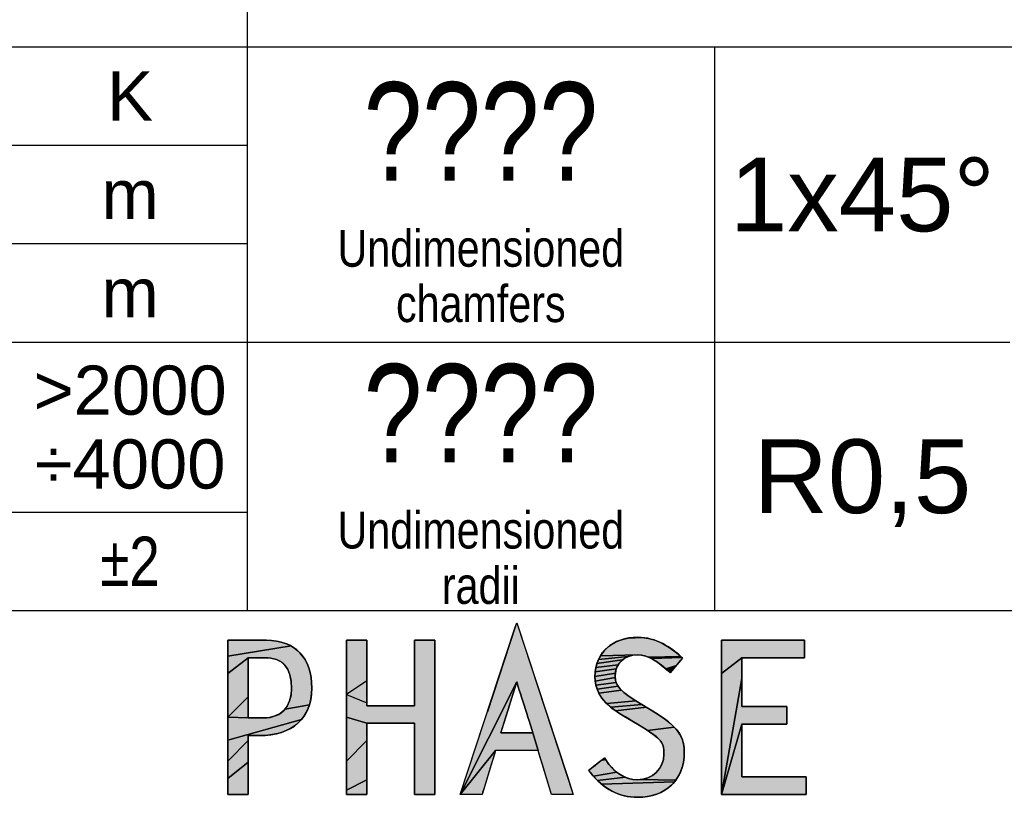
# Model space of a CAD drawing. Header units: millimetres. Extents: x 0 to 420, y 0 to 297.
# Tile 32 of 45: x 301 to 341, y 27 to 59. Entities that reach past the tile are written whole.
import ezdxf

# ---------------------------------------------------------------- set-up
doc = ezdxf.new("R2010")
doc.units = ezdxf.units.MM
doc.header["$LTSCALE"] = 23.1
doc.layers.get('0').update_dxf_attribs({"linetype": 'CONTINUOUS'})
doc.layers.add('DETAIL', color=7, linetype='CONTINUOUS')
doc.styles.add('TEXTSTYLE_1', font='gdt', dxfattribs={"width": 0.8})
doc.styles.add('TEXTSTYLE_3', font='arial.ttf')
doc.styles.add('TEXTSTYLE_5', font='txt', dxfattribs={"width": 0.8})

# ---------------------------------------------------------------- blocks, each defined once
blk = doc.blocks.new('LOGO_PHASE_NINGBO_BL1', base_point=(320.75, 22.5))
at = {"linetype": 'CONTINUOUS'}
for points in [[(320.871, 34.234), (320.949, 34.472), (320.958, 34.5), (323.019, 28.246), (323.258, 27.52), (322.464, 27.52), (322.372, 27.52), (321.898, 29.079), (321.827, 29.312), (321.616, 30.029), (321.472, 30.481), (321.229, 31.243), (321.007, 31.939), (320.959, 32.092), (318.667, 27.52), (320.641, 33.536)], [(311.625, 33.637), (311.793, 33.556), (309.219, 33.138), (309.219, 33.615), (309.219, 33.79), (309.263, 33.79), (309.382, 33.79), (309.558, 33.79), (309.771, 33.79), (310.002, 33.79), (310.119, 33.79), (310.234, 33.79), (310.344, 33.79), (310.447, 33.79), (310.541, 33.79), (310.623, 33.79), (310.69, 33.79), (310.742, 33.79), (310.774, 33.79), (310.785, 33.79), (311.023, 33.78), (311.241, 33.75), (311.442, 33.702)], [(317.634, 33.79), (317.634, 31.124), (317.634, 27.696), (317.634, 27.52), (317.284, 27.52), (316.834, 27.52), (316.811, 27.52), (316.811, 28.692), (316.811, 30.288), (316.811, 30.411), (316.692, 30.411), (316.39, 30.411), (315.983, 30.411), (315.55, 30.411), (315.169, 30.411), (314.919, 30.411), (314.865, 30.411), (314.042, 30.655), (314.042, 31.583), (314.865, 31.244), (314.865, 31.128), (314.983, 31.128), (315.285, 31.128), (315.692, 31.128), (316.126, 31.128), (316.507, 31.128), (316.756, 31.128), (316.811, 31.128), (316.811, 31.345), (316.811, 31.778), (316.811, 32.33), (316.811, 32.523), (316.811, 33.772), (316.811, 33.79), (317.161, 33.79), (317.611, 33.79)], [(314.865, 33.638), (314.865, 33.248), (314.865, 32.715), (314.865, 32.139), (314.042, 31.583), (314.042, 32.436), (314.042, 33.138), (314.042, 33.615), (314.042, 33.79), (314.065, 33.79), (314.127, 33.79), (314.219, 33.79), (314.331, 33.79), (314.453, 33.79), (314.633, 33.79), (314.779, 33.79), (314.859, 33.79), (314.865, 33.79)], [(326.223, 33.879), (326.395, 33.841), (326.568, 33.788), (326.744, 33.719), (326.921, 33.633), (327.091, 33.536), (327.25, 33.431), (327.397, 33.322), (327.532, 33.212), (327.632, 33.124), (326.31, 33.098), (326.194, 33.14), (326.081, 33.169), (325.969, 33.186), (325.857, 33.192), (324.357, 33.148), (324.449, 33.284), (324.557, 33.408), (324.679, 33.52), (324.815, 33.62), (324.966, 33.707), (325.13, 33.779), (325.308, 33.836), (325.498, 33.878), (326.052, 33.901)], [(330.107, 33.074), (329.284, 32.436), (329.284, 33.79), (331.926, 33.79), (332.654, 33.79), (332.654, 33.228), (332.654, 33.074), (330.732, 33.074)], [(312.205, 33.217), (312.313, 33.072), (312.407, 32.911), (312.486, 32.732), (312.549, 32.535), (312.595, 32.318), (312.624, 32.081), (312.633, 31.839), (312.622, 31.594), (312.59, 31.368), (312.538, 31.161), (311.544, 30.983), (311.611, 31.072), (311.669, 31.171), (311.718, 31.281), (311.757, 31.402), (311.786, 31.536), (311.804, 31.681), (311.809, 31.83), (311.804, 32.012), (311.787, 32.175), (311.759, 32.319), (311.723, 32.445), (311.678, 32.556), (311.625, 32.654), (311.564, 32.74), (311.494, 32.816), (311.416, 32.882), (311.328, 32.938), (311.229, 32.985), (311.119, 33.022), (310.996, 33.05), (310.857, 33.068), (310.7, 33.074), (310.686, 33.074), (310.645, 33.074), (310.585, 33.074), (310.51, 33.074), (310.424, 33.074), (310.335, 33.074), (310.247, 33.074), (310.165, 33.074), (310.095, 33.074), (310.042, 33.074), (309.219, 32.436), (309.219, 33.138), (311.793, 33.556), (311.945, 33.459), (312.082, 33.346)], [(310.042, 32.546), (310.042, 32.034), (310.042, 31.49), (309.219, 30.655), (309.219, 31.583), (309.219, 32.436), (310.042, 33.074), (310.042, 32.925)], [(325.126, 32.858), (325.077, 32.785), (324.174, 32.676), (324.219, 32.844), (325.248, 32.985), (325.183, 32.924)], [(325.32, 33.038), (325.248, 32.985), (324.219, 32.844), (324.28, 33.001), (325.483, 33.124), (325.398, 33.085)], [(325.558, 33.149), (325.483, 33.124), (324.28, 33.001), (324.357, 33.148), (325.857, 33.192), (325.753, 33.187), (325.653, 33.173)], [(327.659, 33.098), (327.674, 33.085), (326.429, 33.042), (326.31, 33.098), (327.632, 33.124), (327.636, 33.12), (327.646, 33.111)], [(327.697, 33.064), (327.666, 33.028), (327.588, 32.935), (327.484, 32.811), (327.446, 32.766), (327.017, 32.624), (326.842, 32.769), (326.691, 32.882), (326.556, 32.971), (326.429, 33.042), (327.674, 33.085), (327.686, 33.073), (327.695, 33.066)], [(330.107, 32.646), (330.107, 32.232), (329.284, 27.52), (329.284, 32.436), (330.107, 33.074), (330.107, 32.953)], [(324.98, 32.539), (324.966, 32.448), (324.138, 32.312), (324.147, 32.499), (325.003, 32.626)], [(324.961, 32.354), (324.962, 32.277), (324.148, 32.129), (324.138, 32.312), (324.966, 32.448)], [(325.036, 32.708), (325.003, 32.626), (324.147, 32.499), (324.174, 32.676), (325.077, 32.785)], [(327.372, 32.678), (327.304, 32.597), (327.248, 32.53), (327.21, 32.485), (327.196, 32.468), (327.194, 32.47), (327.189, 32.475), (327.181, 32.482), (327.171, 32.49), (327.161, 32.499), (327.145, 32.513), (327.133, 32.524), (327.126, 32.53), (327.125, 32.53), (327.017, 32.624), (327.446, 32.766)], [(320.098, 29.312), (318.667, 27.52), (320.959, 32.092), (320.772, 31.501), (320.526, 30.719), (320.338, 30.122), (320.308, 30.029), (320.591, 30.029), (321.156, 30.029), (321.579, 30.029), (321.616, 30.029), (321.827, 29.312), (320.277, 29.312)], [(324.977, 32.142), (324.998, 32.07), (324.177, 31.958), (324.148, 32.129), (324.962, 32.277), (324.965, 32.218)], [(325.029, 31.998), (325.074, 31.923), (324.226, 31.797), (324.177, 31.958), (324.998, 32.07)], [(330.107, 30.377), (329.284, 27.52), (330.107, 32.232), (330.107, 31.791), (330.107, 31.403), (330.107, 31.149), (330.107, 31.094), (330.272, 31.094), (330.576, 31.094), (330.954, 31.094), (331.085, 31.094), (331.342, 31.094), (331.574, 31.094), (331.764, 31.094), (331.892, 31.094), (331.939, 31.094), (331.939, 31.074), (331.939, 31.019), (331.939, 30.939), (331.939, 30.842), (331.939, 30.736), (331.939, 30.579), (331.939, 30.452), (331.939, 30.383), (331.939, 30.377), (331.837, 30.377), (331.574, 30.377), (331.215, 30.377), (330.823, 30.377), (330.463, 30.377), (330.198, 30.377)], [(325.134, 31.843), (325.214, 31.758), (324.293, 31.643), (324.226, 31.797), (325.074, 31.923), (325.102, 31.884)], [(325.315, 31.665), (325.444, 31.564), (325.604, 31.451), (325.803, 31.326), (324.619, 31.21), (324.488, 31.351), (324.38, 31.495), (324.293, 31.643), (325.214, 31.758)], [(310.042, 30.698), (310.042, 30.629), (309.219, 30.655), (310.042, 31.49), (310.042, 31.011)], [(325.974, 31.221), (326.045, 31.178), (324.777, 31.068), (324.619, 31.21), (325.803, 31.326), (325.816, 31.317), (325.853, 31.295), (325.908, 31.262)], [(312.538, 31.161), (312.468, 30.97), (312.38, 30.796), (312.274, 30.637), (312.215, 30.563), (309.219, 29.727), (309.219, 30.655), (310.042, 30.629), (310.125, 30.629), (310.237, 30.629), (310.361, 30.629), (310.402, 30.629), (310.443, 30.629), (310.481, 30.629), (310.518, 30.629), (310.551, 30.629), (310.581, 30.629), (310.607, 30.629), (310.628, 30.629), (310.644, 30.629), (310.654, 30.629), (310.658, 30.629), (310.806, 30.635), (310.943, 30.654), (311.068, 30.683), (311.182, 30.724), (311.287, 30.774), (311.382, 30.834), (311.467, 30.903), (311.544, 30.983)], [(326.183, 31.094), (326.238, 31.061), (324.968, 30.924), (324.777, 31.068), (326.045, 31.178), (326.117, 31.134)], [(326.288, 31.03), (326.599, 30.836), (326.867, 30.658), (327.012, 30.554), (327.206, 30.399), (327.356, 30.26), (326.276, 30.122), (326.014, 30.287), (325.87, 30.373), (325.812, 30.408), (325.675, 30.489), (325.511, 30.587), (325.374, 30.668), (325.316, 30.703), (325.203, 30.77), (324.968, 30.924), (326.238, 31.061), (326.275, 31.038)], [(310.042, 29.912), (310.042, 29.712), (309.219, 28.875), (309.219, 29.727), (312.215, 30.563), (312.151, 30.493), (312.01, 30.364), (311.851, 30.25), (311.673, 30.151), (311.476, 30.068), (311.257, 30.001), (311.016, 29.952), (310.752, 29.922), (310.487, 29.912), (310.478, 29.912), (310.453, 29.912), (310.415, 29.912), (310.367, 29.912), (310.312, 29.912), (310.254, 29.912), (310.194, 29.912), (310.137, 29.912), (310.086, 29.912)], [(314.865, 30.179), (314.865, 29.711), (314.042, 28.875), (314.042, 29.727), (314.042, 30.655), (314.865, 30.411)], [(327.473, 30.129), (327.566, 30), (327.638, 29.869), (327.694, 29.731), (327.732, 29.584), (327.756, 29.421), (327.764, 29.235), (327.754, 29.013), (327.724, 28.805), (327.675, 28.609), (327.608, 28.427), (327.524, 28.259), (327.424, 28.104), (325.984, 28.125), (326.099, 28.142), (326.21, 28.171), (326.316, 28.21), (326.418, 28.261), (326.512, 28.321), (326.586, 28.378), (326.666, 28.455), (326.737, 28.539), (326.798, 28.629), (326.849, 28.726), (326.889, 28.827), (326.917, 28.932), (326.935, 29.04), (326.941, 29.151), (326.94, 29.275), (326.933, 29.383), (326.917, 29.468), (326.892, 29.545), (326.854, 29.621), (326.799, 29.698), (326.724, 29.781), (326.62, 29.874), (326.477, 29.985), (326.276, 30.122), (327.356, 30.26)], [(332.714, 27.675), (332.714, 27.52), (330.025, 27.52), (329.284, 27.52), (330.107, 30.377), (330.107, 30.317), (330.107, 30.155), (330.107, 29.915), (330.107, 29.624), (330.107, 29.307), (330.107, 28.99), (330.107, 28.699), (330.107, 28.46), (330.107, 28.297), (330.107, 28.237), (332.183, 28.237), (332.714, 28.237)], [(310.042, 29.321), (310.042, 28.826), (309.219, 28.172), (309.219, 28.875), (310.042, 29.712)], [(314.865, 28.901), (314.865, 28.488), (314.865, 28.112), (314.042, 27.696), (314.042, 28.172), (314.042, 28.875), (314.865, 29.711), (314.865, 29.111)], [(319.606, 27.695), (319.552, 27.52), (318.759, 27.52), (318.667, 27.52), (320.098, 29.312)], [(310.042, 28.313), (310.042, 27.87), (310.042, 27.583), (310.042, 27.52), (309.992, 27.52), (309.865, 27.52), (309.692, 27.52), (309.631, 27.52), (309.509, 27.52), (309.397, 27.52), (309.305, 27.52), (309.242, 27.52), (309.219, 27.52), (309.219, 27.696), (309.219, 28.172), (310.042, 28.826)], [(324.58, 28.921), (324.608, 28.878), (324.703, 28.746), (324.804, 28.626), (324.91, 28.519), (325.021, 28.425), (324.076, 28.258), (323.936, 28.426), (323.932, 28.431), (323.923, 28.442), (323.912, 28.457), (323.899, 28.473), (323.888, 28.487), (323.881, 28.497), (323.879, 28.499), (323.918, 28.529), (324.019, 28.608), (324.154, 28.715), (324.202, 28.753), (324.298, 28.828), (324.386, 28.898), (324.565, 28.945), (324.574, 28.93), (324.58, 28.922)], [(324.553, 28.964), (324.565, 28.945), (324.386, 28.898), (324.458, 28.955), (324.537, 28.989), (324.545, 28.977)], [(324.531, 28.998), (324.537, 28.989), (324.458, 28.955), (324.508, 28.993), (324.526, 29.007), (324.527, 29.005)], [(325.252, 28.274), (325.372, 28.218), (324.238, 28.087), (324.076, 28.258), (325.021, 28.425), (325.135, 28.343)], [(314.865, 27.804), (314.865, 27.597), (314.865, 27.52), (314.842, 27.52), (314.779, 27.52), (314.687, 27.52), (314.575, 27.52), (314.453, 27.52), (314.331, 27.52), (314.219, 27.52), (314.127, 27.52), (314.065, 27.52), (314.042, 27.52), (314.042, 27.696), (314.865, 28.112)], [(325.866, 28.119), (325.984, 28.125), (327.424, 28.104), (327.368, 28.032), (324.402, 27.939), (324.238, 28.087), (325.372, 28.218), (325.494, 28.175), (325.617, 28.144), (325.741, 28.125)], [(327.308, 27.963), (327.177, 27.837), (327.03, 27.725), (326.868, 27.629), (326.691, 27.548), (326.5, 27.484), (326.293, 27.438), (326.072, 27.41), (325.866, 27.402), (325.66, 27.411), (325.463, 27.436), (325.273, 27.477), (325.089, 27.535), (324.911, 27.61), (324.738, 27.701), (324.568, 27.81), (324.402, 27.939), (327.368, 28.032)]]:
    blk.add_hatch(color=7, dxfattribs=at).paths.add_polyline_path(points)
at = {"color": 7, "linetype": 'CONTINUOUS'}
for p, q in [((319.769, 30.877), (320.914, 34.367)), ((320.914, 34.367), (319.769, 30.877)), ((310.785, 33.79), (310.002, 33.79)), ((310.042, 33.074), (310.7, 33.074)), ((320.308, 30.029), (320.959, 32.092)), ((326.288, 31.03), (325.803, 31.326)), ((310.658, 30.629), (310.402, 30.629)), ((330.107, 28.237), (330.107, 30.377)), ((310.042, 29.912), (310.487, 29.912))]:
    blk.add_line(p, q, dxfattribs=at)
for points in [[(320.871, 34.234), (320.949, 34.472), (320.958, 34.5), (323.019, 28.246), (323.258, 27.52), (322.464, 27.52), (322.372, 27.52), (321.898, 29.079), (321.827, 29.312), (321.616, 30.029), (321.472, 30.481), (321.229, 31.243), (321.007, 31.939), (320.959, 32.092), (318.667, 27.52), (320.641, 33.536), (320.871, 34.234)], [(311.625, 33.637), (311.793, 33.556), (309.219, 33.138), (309.219, 33.615), (309.219, 33.79), (309.263, 33.79), (309.382, 33.79), (309.558, 33.79), (309.771, 33.79), (310.002, 33.79), (310.119, 33.79), (310.234, 33.79), (310.344, 33.79), (310.447, 33.79), (310.541, 33.79), (310.623, 33.79), (310.69, 33.79), (310.742, 33.79), (310.774, 33.79), (310.785, 33.79), (311.023, 33.78), (311.241, 33.75), (311.442, 33.702), (311.625, 33.637)], [(317.634, 33.79), (317.634, 31.124), (317.634, 27.696), (317.634, 27.52), (317.284, 27.52), (316.834, 27.52), (316.811, 27.52), (316.811, 28.692), (316.811, 30.288), (316.811, 30.411), (316.692, 30.411), (316.39, 30.411), (315.983, 30.411), (315.55, 30.411), (315.169, 30.411), (314.919, 30.411), (314.865, 30.411), (314.042, 30.655), (314.042, 31.583), (314.865, 31.244), (314.865, 31.128), (314.983, 31.128), (315.285, 31.128), (315.692, 31.128), (316.126, 31.128), (316.507, 31.128), (316.756, 31.128), (316.811, 31.128), (316.811, 31.345), (316.811, 31.778), (316.811, 32.33), (316.811, 32.523), (316.811, 33.772), (316.811, 33.79), (317.161, 33.79), (317.611, 33.79), (317.634, 33.79)], [(314.865, 33.638), (314.865, 33.248), (314.865, 32.715), (314.865, 32.139), (314.042, 31.583), (314.042, 32.436), (314.042, 33.138), (314.042, 33.615), (314.042, 33.79), (314.065, 33.79), (314.127, 33.79), (314.219, 33.79), (314.331, 33.79), (314.453, 33.79), (314.633, 33.79), (314.779, 33.79), (314.859, 33.79), (314.865, 33.79), (314.865, 33.638)], [(326.223, 33.879), (326.395, 33.841), (326.568, 33.788), (326.744, 33.719), (326.921, 33.633), (327.091, 33.536), (327.25, 33.431), (327.397, 33.322), (327.532, 33.212), (327.632, 33.124), (326.31, 33.098), (326.194, 33.14), (326.081, 33.169), (325.969, 33.186), (325.857, 33.192), (324.357, 33.148), (324.449, 33.284), (324.557, 33.408), (324.679, 33.52), (324.815, 33.62), (324.966, 33.707), (325.13, 33.779), (325.308, 33.836), (325.498, 33.878), (326.052, 33.901), (326.223, 33.879)], [(330.107, 33.074), (329.284, 32.436), (329.284, 33.79), (331.926, 33.79), (332.654, 33.79), (332.654, 33.228), (332.654, 33.074), (330.732, 33.074), (330.107, 33.074)], [(312.205, 33.217), (312.313, 33.072), (312.407, 32.911), (312.486, 32.732), (312.549, 32.535), (312.595, 32.318), (312.624, 32.081), (312.633, 31.839), (312.622, 31.594), (312.59, 31.368), (312.538, 31.161), (311.544, 30.983), (311.611, 31.072), (311.669, 31.171), (311.718, 31.281), (311.757, 31.402), (311.786, 31.536), (311.804, 31.681), (311.809, 31.83), (311.804, 32.012), (311.787, 32.175), (311.759, 32.319), (311.723, 32.445), (311.678, 32.556), (311.625, 32.654), (311.564, 32.74), (311.494, 32.816), (311.416, 32.882), (311.328, 32.938), (311.229, 32.985), (311.119, 33.022), (310.996, 33.05), (310.857, 33.068), (310.7, 33.074), (310.686, 33.074), (310.645, 33.074), (310.585, 33.074), (310.51, 33.074), (310.424, 33.074), (310.335, 33.074), (310.247, 33.074), (310.165, 33.074), (310.095, 33.074), (310.042, 33.074), (309.219, 32.436), (309.219, 33.138), (311.793, 33.556), (311.945, 33.459), (312.082, 33.346), (312.205, 33.217)], [(310.042, 32.546), (310.042, 32.034), (310.042, 31.49), (309.219, 30.655), (309.219, 31.583), (309.219, 32.436), (310.042, 33.074), (310.042, 32.925), (310.042, 32.546)], [(325.126, 32.858), (325.077, 32.785), (324.174, 32.676), (324.219, 32.844), (325.248, 32.985), (325.183, 32.924), (325.126, 32.858)], [(325.32, 33.038), (325.248, 32.985), (324.219, 32.844), (324.28, 33.001), (325.483, 33.124), (325.398, 33.085), (325.32, 33.038)], [(325.558, 33.149), (325.483, 33.124), (324.28, 33.001), (324.357, 33.148), (325.857, 33.192), (325.753, 33.187), (325.653, 33.173), (325.558, 33.149)], [(327.659, 33.098), (327.674, 33.085), (326.429, 33.042), (326.31, 33.098), (327.632, 33.124), (327.636, 33.12), (327.646, 33.111), (327.659, 33.098)], [(327.697, 33.064), (327.666, 33.028), (327.588, 32.935), (327.484, 32.811), (327.446, 32.766), (327.017, 32.624), (326.842, 32.769), (326.691, 32.882), (326.556, 32.971), (326.429, 33.042), (327.674, 33.085), (327.686, 33.073), (327.695, 33.066), (327.697, 33.064)], [(330.107, 32.646), (330.107, 32.232), (329.284, 27.52), (329.284, 32.436), (330.107, 33.074), (330.107, 32.953), (330.107, 32.646)], [(324.98, 32.539), (324.966, 32.448), (324.138, 32.312), (324.147, 32.499), (325.003, 32.626), (324.98, 32.539)], [(324.961, 32.354), (324.962, 32.277), (324.148, 32.129), (324.138, 32.312), (324.966, 32.448), (324.961, 32.354)], [(325.036, 32.708), (325.003, 32.626), (324.147, 32.499), (324.174, 32.676), (325.077, 32.785), (325.036, 32.708)], [(327.372, 32.678), (327.304, 32.597), (327.248, 32.53), (327.21, 32.485), (327.196, 32.468), (327.194, 32.47), (327.189, 32.475), (327.181, 32.482), (327.171, 32.49), (327.161, 32.499), (327.145, 32.513), (327.133, 32.524), (327.126, 32.53), (327.125, 32.53), (327.017, 32.624), (327.446, 32.766), (327.372, 32.678)], [(320.098, 29.312), (318.667, 27.52), (320.959, 32.092), (320.772, 31.501), (320.526, 30.719), (320.338, 30.122), (320.308, 30.029), (320.591, 30.029), (321.156, 30.029), (321.579, 30.029), (321.616, 30.029), (321.827, 29.312), (320.277, 29.312), (320.098, 29.312)], [(324.977, 32.142), (324.998, 32.07), (324.177, 31.958), (324.148, 32.129), (324.962, 32.277), (324.965, 32.218), (324.977, 32.142)], [(325.029, 31.998), (325.074, 31.923), (324.226, 31.797), (324.177, 31.958), (324.998, 32.07), (325.029, 31.998)], [(330.107, 30.377), (329.284, 27.52), (330.107, 32.232), (330.107, 31.791), (330.107, 31.403), (330.107, 31.149), (330.107, 31.094), (330.272, 31.094), (330.576, 31.094), (330.954, 31.094), (331.085, 31.094), (331.342, 31.094), (331.574, 31.094), (331.764, 31.094), (331.892, 31.094), (331.939, 31.094), (331.939, 31.074), (331.939, 31.019), (331.939, 30.939), (331.939, 30.842), (331.939, 30.736), (331.939, 30.579), (331.939, 30.452), (331.939, 30.383), (331.939, 30.377), (331.837, 30.377), (331.574, 30.377), (331.215, 30.377), (330.823, 30.377), (330.463, 30.377), (330.198, 30.377), (330.107, 30.377)], [(325.134, 31.843), (325.214, 31.758), (324.293, 31.643), (324.226, 31.797), (325.074, 31.923), (325.102, 31.884), (325.134, 31.843)], [(325.315, 31.665), (325.444, 31.564), (325.604, 31.451), (325.803, 31.326), (324.619, 31.21), (324.488, 31.351), (324.38, 31.495), (324.293, 31.643), (325.214, 31.758), (325.315, 31.665)], [(310.042, 30.698), (310.042, 30.629), (309.219, 30.655), (310.042, 31.49), (310.042, 31.011), (310.042, 30.698)], [(325.974, 31.221), (326.045, 31.178), (324.777, 31.068), (324.619, 31.21), (325.803, 31.326), (325.816, 31.317), (325.853, 31.295), (325.908, 31.262), (325.974, 31.221)], [(312.538, 31.161), (312.468, 30.97), (312.38, 30.796), (312.274, 30.637), (312.215, 30.563), (309.219, 29.727), (309.219, 30.655), (310.042, 30.629), (310.125, 30.629), (310.237, 30.629), (310.361, 30.629), (310.402, 30.629), (310.443, 30.629), (310.481, 30.629), (310.518, 30.629), (310.551, 30.629), (310.581, 30.629), (310.607, 30.629), (310.628, 30.629), (310.644, 30.629), (310.654, 30.629), (310.658, 30.629), (310.806, 30.635), (310.943, 30.654), (311.068, 30.683), (311.182, 30.724), (311.287, 30.774), (311.382, 30.834), (311.467, 30.903), (311.544, 30.983), (312.538, 31.161)], [(326.183, 31.094), (326.238, 31.061), (324.968, 30.924), (324.777, 31.068), (326.045, 31.178), (326.117, 31.134), (326.183, 31.094)], [(326.288, 31.03), (326.599, 30.836), (326.867, 30.658), (327.012, 30.554), (327.206, 30.399), (327.356, 30.26), (326.276, 30.122), (326.014, 30.287), (325.87, 30.373), (325.812, 30.408), (325.675, 30.489), (325.511, 30.587), (325.374, 30.668), (325.316, 30.703), (325.203, 30.77), (324.968, 30.924), (326.238, 31.061), (326.275, 31.038), (326.288, 31.03)], [(310.042, 29.912), (310.042, 29.712), (309.219, 28.875), (309.219, 29.727), (312.215, 30.563), (312.151, 30.493), (312.01, 30.364), (311.851, 30.25), (311.673, 30.151), (311.476, 30.068), (311.257, 30.001), (311.016, 29.952), (310.752, 29.922), (310.487, 29.912), (310.478, 29.912), (310.453, 29.912), (310.415, 29.912), (310.367, 29.912), (310.312, 29.912), (310.254, 29.912), (310.194, 29.912), (310.137, 29.912), (310.086, 29.912), (310.042, 29.912)], [(314.865, 30.179), (314.865, 29.711), (314.042, 28.875), (314.042, 29.727), (314.042, 30.655), (314.865, 30.411), (314.865, 30.179)], [(327.473, 30.129), (327.566, 30), (327.638, 29.869), (327.694, 29.731), (327.732, 29.584), (327.756, 29.421), (327.764, 29.235), (327.754, 29.013), (327.724, 28.805), (327.675, 28.609), (327.608, 28.427), (327.524, 28.259), (327.424, 28.104), (325.984, 28.125), (326.099, 28.142), (326.21, 28.171), (326.316, 28.21), (326.418, 28.261), (326.512, 28.321), (326.586, 28.378), (326.666, 28.455), (326.737, 28.539), (326.798, 28.629), (326.849, 28.726), (326.889, 28.827), (326.917, 28.932), (326.935, 29.04), (326.941, 29.151), (326.94, 29.275), (326.933, 29.383), (326.917, 29.468), (326.892, 29.545), (326.854, 29.621), (326.799, 29.698), (326.724, 29.781), (326.62, 29.874), (326.477, 29.985), (326.276, 30.122), (327.356, 30.26), (327.473, 30.129)], [(332.714, 27.675), (332.714, 27.52), (330.025, 27.52), (329.284, 27.52), (330.107, 30.377), (330.107, 30.317), (330.107, 30.155), (330.107, 29.915), (330.107, 29.624), (330.107, 29.307), (330.107, 28.99), (330.107, 28.699), (330.107, 28.46), (330.107, 28.297), (330.107, 28.237), (332.183, 28.237), (332.714, 28.237), (332.714, 27.675)], [(310.042, 29.321), (310.042, 28.826), (309.219, 28.172), (309.219, 28.875), (310.042, 29.712), (310.042, 29.321)], [(314.865, 28.901), (314.865, 28.488), (314.865, 28.112), (314.042, 27.696), (314.042, 28.172), (314.042, 28.875), (314.865, 29.711), (314.865, 29.111), (314.865, 28.901)], [(319.606, 27.695), (319.552, 27.52), (318.759, 27.52), (318.667, 27.52), (320.098, 29.312), (319.606, 27.695)], [(310.042, 28.313), (310.042, 27.87), (310.042, 27.583), (310.042, 27.52), (309.992, 27.52), (309.865, 27.52), (309.692, 27.52), (309.631, 27.52), (309.509, 27.52), (309.397, 27.52), (309.305, 27.52), (309.242, 27.52), (309.219, 27.52), (309.219, 27.696), (309.219, 28.172), (310.042, 28.826), (310.042, 28.313)], [(324.58, 28.921), (324.608, 28.878), (324.703, 28.746), (324.804, 28.626), (324.91, 28.519), (325.021, 28.425), (324.076, 28.258), (323.936, 28.426), (323.932, 28.431), (323.923, 28.442), (323.912, 28.457), (323.899, 28.473), (323.888, 28.487), (323.881, 28.497), (323.879, 28.499), (323.918, 28.529), (324.019, 28.608), (324.154, 28.715), (324.202, 28.753), (324.298, 28.828), (324.386, 28.898), (324.565, 28.945), (324.574, 28.93), (324.58, 28.922), (324.58, 28.921)], [(324.553, 28.964), (324.565, 28.945), (324.386, 28.898), (324.458, 28.955), (324.537, 28.989), (324.545, 28.977), (324.553, 28.964)], [(324.531, 28.998), (324.537, 28.989), (324.458, 28.955), (324.508, 28.993), (324.526, 29.007), (324.527, 29.005), (324.531, 28.998)], [(325.252, 28.274), (325.372, 28.218), (324.238, 28.087), (324.076, 28.258), (325.021, 28.425), (325.135, 28.343), (325.252, 28.274)], [(314.865, 27.804), (314.865, 27.597), (314.865, 27.52), (314.842, 27.52), (314.779, 27.52), (314.687, 27.52), (314.575, 27.52), (314.453, 27.52), (314.331, 27.52), (314.219, 27.52), (314.127, 27.52), (314.065, 27.52), (314.042, 27.52), (314.042, 27.696), (314.865, 28.112), (314.865, 27.804)], [(325.866, 28.119), (325.984, 28.125), (327.424, 28.104), (327.368, 28.032), (324.402, 27.939), (324.238, 28.087), (325.372, 28.218), (325.494, 28.175), (325.617, 28.144), (325.741, 28.125), (325.866, 28.119)], [(327.308, 27.963), (327.177, 27.837), (327.03, 27.725), (326.868, 27.629), (326.691, 27.548), (326.5, 27.484), (326.293, 27.438), (326.072, 27.41), (325.866, 27.402), (325.66, 27.411), (325.463, 27.436), (325.273, 27.477), (325.089, 27.535), (324.911, 27.61), (324.738, 27.701), (324.568, 27.81), (324.402, 27.939), (327.368, 28.032), (327.308, 27.963)]]:
    blk.add_lwpolyline(points, dxfattribs=at)
for points, knots in [([(320.958, 34.5), (320.958, 34.5), (320.871, 34.234), (320.871, 34.234), (320.871, 34.234), (318.667, 27.52), (318.667, 27.52), (318.667, 27.52), (319.552, 27.52), (319.552, 27.52), (319.552, 27.52), (320.061, 29.191), (320.098, 29.312), (320.098, 29.312), (321.827, 29.312), (321.827, 29.312), (321.864, 29.191), (322.372, 27.52), (322.372, 27.52), (322.372, 27.52), (323.258, 27.52), (323.258, 27.52), (323.258, 27.52), (320.958, 34.5), (320.958, 34.5)], [0, 0, 0, 0, 1, 1, 1, 2, 2, 2, 3, 3, 3, 4, 4, 4, 5, 5, 5, 6, 6, 6, 7, 7, 7, 8, 8, 8, 8]), ([(310.785, 33.79), (310.785, 33.79), (309.219, 33.79), (309.219, 33.79), (309.219, 33.79), (309.219, 27.52), (309.219, 27.52), (309.219, 27.52), (310.042, 27.52), (310.042, 27.52), (310.042, 27.52), (310.042, 29.742), (310.042, 29.912), (310.169, 29.912), (310.487, 29.912), (310.487, 29.912), (311.851, 29.912), (312.633, 30.615), (312.633, 31.839), (312.633, 33.079), (311.959, 33.79), (310.785, 33.79)], [0, 0, 0, 0, 1, 1, 1, 2, 2, 2, 3, 3, 3, 4, 4, 4, 5, 5, 5, 6, 6, 6, 7, 7, 7, 7]), ([(310.002, 33.79), (309.611, 33.79), (309.219, 33.79), (309.219, 33.79), (309.219, 33.79), (309.219, 32.223), (309.219, 30.655)], [0.5, 0.5, 0.5, 0.5, 1, 1, 1, 1.5, 1.5, 1.5, 1.5]), ([(316.811, 33.79), (316.811, 33.79), (316.811, 31.299), (316.811, 31.128), (316.811, 31.128), (314.865, 31.128), (314.865, 31.128), (314.865, 31.299), (314.865, 33.79), (314.865, 33.79), (314.865, 33.79), (314.042, 33.79), (314.042, 33.79), (314.042, 33.79), (314.042, 27.52), (314.042, 27.52), (314.042, 27.52), (314.865, 27.52), (314.865, 27.52), (314.865, 27.52), (314.865, 30.239), (314.865, 30.411), (314.865, 30.411), (316.811, 30.411), (316.811, 30.411), (316.811, 30.239), (316.811, 27.52), (316.811, 27.52), (316.811, 27.52), (317.634, 27.52), (317.634, 27.52), (317.634, 27.52), (317.634, 33.79), (317.634, 33.79), (317.634, 33.79), (316.811, 33.79), (316.811, 33.79)], [0, 0, 0, 0, 1, 1, 1, 2, 2, 2, 3, 3, 3, 4, 4, 4, 5, 5, 5, 6, 6, 6, 7, 7, 7, 8, 8, 8, 9, 9, 9, 10, 10, 10, 11, 11, 11, 12, 12, 12, 12]), ([(314.453, 33.79), (314.247, 33.79), (314.042, 33.79), (314.042, 33.79), (314.042, 33.79), (314.042, 32.223), (314.042, 30.655)], [3.5, 3.5, 3.5, 3.5, 4, 4, 4, 4.5, 4.5, 4.5, 4.5]), ([(314.865, 31.128), (314.865, 31.299), (314.865, 33.79), (314.865, 33.79), (314.865, 33.79), (314.659, 33.79), (314.453, 33.79)], [2, 2, 2, 2, 3, 3, 3, 3.5, 3.5, 3.5, 3.5]), ([(316.811, 30.411), (316.811, 30.239), (316.811, 27.52), (316.811, 27.52), (316.811, 27.52), (317.634, 27.52), (317.634, 27.52), (317.634, 27.52), (317.634, 33.79), (317.634, 33.79), (317.634, 33.79), (316.811, 33.79), (316.811, 33.79), (316.811, 33.79), (316.811, 33.167), (316.811, 32.523)], [8, 8, 8, 8, 9, 9, 9, 10, 10, 10, 11, 11, 11, 12, 12, 12, 12.5, 12.5, 12.5, 12.5]), ([(326.288, 31.03), (326.288, 31.03), (325.803, 31.326), (325.803, 31.326), (324.961, 31.834), (324.961, 32.098), (324.961, 32.354), (324.961, 32.84), (325.338, 33.192), (325.857, 33.192), (326.333, 33.192), (326.729, 32.879), (327.125, 32.53), (327.125, 32.53), (327.196, 32.468), (327.196, 32.468), (327.196, 32.468), (327.697, 33.064), (327.697, 33.064), (327.697, 33.064), (327.632, 33.124), (327.632, 33.124), (327.242, 33.482), (326.622, 33.909), (325.883, 33.909), (324.839, 33.909), (324.138, 33.267), (324.138, 32.312), (324.138, 31.506), (324.704, 31.062), (325.316, 30.703), (325.316, 30.703), (325.87, 30.373), (325.87, 30.373), (326.941, 29.737), (326.941, 29.59), (326.941, 29.151), (326.941, 28.572), (326.469, 28.119), (325.866, 28.119), (325.37, 28.119), (324.901, 28.411), (324.58, 28.921), (324.58, 28.921), (324.526, 29.007), (324.526, 29.007), (324.526, 29.007), (323.879, 28.499), (323.879, 28.499), (323.879, 28.499), (323.936, 28.426), (323.936, 28.426), (324.476, 27.737), (325.107, 27.402), (325.866, 27.402), (327.019, 27.402), (327.764, 28.122), (327.764, 29.235), (327.764, 30.002), (327.395, 30.356), (326.288, 31.03)], [0, 0, 0, 0, 1, 1, 1, 2, 2, 2, 3, 3, 3, 4, 4, 4, 5, 5, 5, 6, 6, 6, 7, 7, 7, 8, 8, 8, 9, 9, 9, 10, 10, 10, 11, 11, 11, 12, 12, 12, 13, 13, 13, 14, 14, 14, 15, 15, 15, 16, 16, 16, 17, 17, 17, 18, 18, 18, 19, 19, 19, 20, 20, 20, 20]), ([(330.107, 28.237), (330.107, 28.237), (330.107, 30.377), (330.107, 30.377), (330.273, 30.377), (331.939, 30.377), (331.939, 30.377), (331.939, 30.377), (331.939, 31.094), (331.939, 31.094), (331.939, 31.094), (330.273, 31.094), (330.107, 31.094), (330.107, 31.094), (330.107, 33.074), (330.107, 33.074), (330.278, 33.074), (332.654, 33.074), (332.654, 33.074), (332.654, 33.074), (332.654, 33.79), (332.654, 33.79), (332.654, 33.79), (329.284, 33.79), (329.284, 33.79), (329.284, 33.79), (329.284, 27.52), (329.284, 27.52), (329.284, 27.52), (332.714, 27.52), (332.714, 27.52), (332.714, 27.52), (332.714, 28.237), (332.714, 28.237), (332.714, 28.237), (330.278, 28.237), (330.107, 28.237)], [0, 0, 0, 0, 1, 1, 1, 2, 2, 2, 3, 3, 3, 4, 4, 4, 5, 5, 5, 6, 6, 6, 7, 7, 7, 8, 8, 8, 9, 9, 9, 10, 10, 10, 11, 11, 11, 12, 12, 12, 12]), ([(330.107, 33.074), (330.278, 33.074), (332.654, 33.074), (332.654, 33.074), (332.654, 33.074), (332.654, 33.79), (332.654, 33.79), (332.654, 33.79), (329.284, 33.79), (329.284, 33.79), (329.284, 33.79), (329.284, 27.52), (329.284, 27.52), (329.284, 27.52), (332.714, 27.52), (332.714, 27.52), (332.714, 27.52), (332.714, 28.237), (332.714, 28.237), (332.714, 28.237), (330.278, 28.237), (330.107, 28.237)], [5, 5, 5, 5, 6, 6, 6, 7, 7, 7, 8, 8, 8, 9, 9, 9, 10, 10, 10, 11, 11, 11, 12, 12, 12, 12]), ([(310.658, 30.629), (310.658, 30.629), (310.182, 30.629), (310.042, 30.629), (310.042, 30.629), (310.042, 33.074), (310.042, 33.074), (310.184, 33.074), (310.7, 33.074), (310.7, 33.074), (311.457, 33.074), (311.809, 32.678), (311.809, 31.83), (311.809, 31.067), (311.39, 30.629), (310.658, 30.629)], [0, 0, 0, 0, 1, 1, 1, 2, 2, 2, 3, 3, 3, 4, 4, 4, 5, 5, 5, 5]), ([(310.402, 30.629), (310.266, 30.629), (310.112, 30.629), (310.042, 30.629), (310.042, 30.629), (310.042, 33.074), (310.042, 33.074)], [0.5, 0.5, 0.5, 0.5, 1, 1, 1, 2, 2, 2, 2]), ([(325.857, 33.192), (326.333, 33.192), (326.729, 32.879), (327.125, 32.53), (327.125, 32.53), (327.143, 32.515), (327.161, 32.499)], [3, 3, 3, 3, 4, 4, 4, 4.5, 4.5, 4.5, 4.5]), ([(327.446, 32.766), (327.571, 32.915), (327.697, 33.064), (327.697, 33.064), (327.697, 33.064), (327.632, 33.124), (327.632, 33.124)], [5.5, 5.5, 5.5, 5.5, 6, 6, 6, 7, 7, 7, 7]), ([(331.085, 31.094), (330.648, 31.094), (330.19, 31.094), (330.107, 31.094), (330.107, 31.094), (330.107, 33.074), (330.107, 33.074)], [3.5, 3.5, 3.5, 3.5, 4, 4, 4, 5, 5, 5, 5]), ([(316.811, 32.523), (316.811, 31.879), (316.811, 31.214), (316.811, 31.128), (316.811, 31.128), (314.865, 31.128), (314.865, 31.128)], [0.5, 0.5, 0.5, 0.5, 1, 1, 1, 2, 2, 2, 2]), ([(327.161, 32.499), (327.178, 32.484), (327.196, 32.468), (327.196, 32.468), (327.196, 32.468), (327.321, 32.617), (327.446, 32.766)], [4.5, 4.5, 4.5, 4.5, 5, 5, 5, 5.5, 5.5, 5.5, 5.5]), ([(321.616, 30.029), (321.616, 30.029), (320.308, 30.029), (320.308, 30.029), (320.369, 30.22), (320.829, 31.68), (320.959, 32.092), (321.09, 31.68), (321.555, 30.22), (321.616, 30.029)], [0, 0, 0, 0, 1, 1, 1, 2, 2, 2, 3, 3, 3, 3]), ([(320.959, 32.092), (321.09, 31.68), (321.555, 30.22), (321.616, 30.029), (321.616, 30.029), (320.308, 30.029), (320.308, 30.029)], [2, 2, 2, 2, 3, 3, 3, 4, 4, 4, 4]), ([(324.138, 32.312), (324.138, 31.506), (324.704, 31.062), (325.316, 30.703), (325.316, 30.703), (325.87, 30.373), (325.87, 30.373)], [9, 9, 9, 9, 10, 10, 10, 11, 11, 11, 11]), ([(331.939, 30.736), (331.939, 30.915), (331.939, 31.094), (331.939, 31.094), (331.939, 31.094), (331.522, 31.094), (331.085, 31.094)], [2.5, 2.5, 2.5, 2.5, 3, 3, 3, 3.5, 3.5, 3.5, 3.5]), ([(309.219, 30.655), (309.219, 29.088), (309.219, 27.52), (309.219, 27.52), (309.219, 27.52), (309.425, 27.52), (309.631, 27.52)], [1.5, 1.5, 1.5, 1.5, 2, 2, 2, 2.5, 2.5, 2.5, 2.5]), ([(314.042, 30.655), (314.042, 29.088), (314.042, 27.52), (314.042, 27.52), (314.042, 27.52), (314.247, 27.52), (314.453, 27.52)], [4.5, 4.5, 4.5, 4.5, 5, 5, 5, 5.5, 5.5, 5.5, 5.5]), ([(314.865, 28.901), (314.865, 29.602), (314.865, 30.325), (314.865, 30.411), (314.865, 30.411), (316.811, 30.411), (316.811, 30.411)], [6.5, 6.5, 6.5, 6.5, 7, 7, 7, 8, 8, 8, 8]), ([(330.107, 30.377), (330.273, 30.377), (331.939, 30.377), (331.939, 30.377), (331.939, 30.377), (331.939, 30.556), (331.939, 30.736)], [1, 1, 1, 1, 2, 2, 2, 2.5, 2.5, 2.5, 2.5]), ([(309.631, 27.52), (309.837, 27.52), (310.042, 27.52), (310.042, 27.52), (310.042, 27.52), (310.042, 29.742), (310.042, 29.912)], [2.5, 2.5, 2.5, 2.5, 3, 3, 3, 4, 4, 4, 4]), ([(314.453, 27.52), (314.659, 27.52), (314.865, 27.52), (314.865, 27.52), (314.865, 27.52), (314.865, 28.2), (314.865, 28.901)], [5.5, 5.5, 5.5, 5.5, 6, 6, 6, 6.5, 6.5, 6.5, 6.5]), ([(324.553, 28.964), (324.539, 28.986), (324.526, 29.007), (324.526, 29.007), (324.526, 29.007), (324.364, 28.88), (324.202, 28.753)], [14.5, 14.5, 14.5, 14.5, 15, 15, 15, 15.5, 15.5, 15.5, 15.5]), ([(325.866, 28.119), (325.37, 28.119), (324.901, 28.411), (324.58, 28.921), (324.58, 28.921), (324.567, 28.943), (324.553, 28.964)], [13, 13, 13, 13, 14, 14, 14, 14.5, 14.5, 14.5, 14.5]), ([(324.202, 28.753), (324.041, 28.626), (323.879, 28.499), (323.879, 28.499), (323.879, 28.499), (323.936, 28.426), (323.936, 28.426)], [15.5, 15.5, 15.5, 15.5, 16, 16, 16, 17, 17, 17, 17])]:
    blk.add_open_spline(points, degree=3, knots=knots, dxfattribs=at)
for points in [[(312.633, 31.839), (312.633, 33.079), (311.959, 33.79), (310.785, 33.79)], [(325.883, 33.909), (324.839, 33.909), (324.138, 33.267), (324.138, 32.312)], [(327.632, 33.124), (327.242, 33.482), (326.622, 33.909), (325.883, 33.909)], [(310.7, 33.074), (311.457, 33.074), (311.809, 32.678), (311.809, 31.83)], [(324.961, 32.354), (324.961, 32.84), (325.338, 33.192), (325.857, 33.192)], [(325.803, 31.326), (324.961, 31.834), (324.961, 32.098), (324.961, 32.354)], [(310.487, 29.912), (311.851, 29.912), (312.633, 30.615), (312.633, 31.839)], [(311.809, 31.83), (311.809, 31.067), (311.39, 30.629), (310.658, 30.629)], [(327.764, 29.235), (327.764, 30.002), (327.395, 30.356), (326.288, 31.03)], [(325.87, 30.373), (326.941, 29.737), (326.941, 29.59), (326.941, 29.151)], [(325.866, 27.402), (327.019, 27.402), (327.764, 28.122), (327.764, 29.235)], [(326.941, 29.151), (326.941, 28.572), (326.469, 28.119), (325.866, 28.119)], [(323.936, 28.426), (324.476, 27.737), (325.107, 27.402), (325.866, 27.402)]]:
    blk.add_open_spline(points, degree=3, dxfattribs=at)
for points in [[(325.883, 33.909), (326.052, 33.901), (325.701, 33.902), (325.498, 33.878)], [(314.865, 31.616), (314.865, 31.244), (314.865, 32.139), (314.042, 31.583)]]:
    blk.add_solid(points, dxfattribs=at)

msp = doc.modelspace()

# ---------------------------------------------------------------- linework, layer by layer
at = {"color": 2, "linetype": 'CONTINUOUS'}
for p, q in [((310, 74.91189), (310, 34.99989)), ((235, 57.91189), (410, 57.91189)), ((329, 57.91189), (329, 34.99989)), ((235, 53.91189), (310, 53.91189)), ((235, 49.91189), (310, 49.91189)), ((235, 45.91189), (341, 45.91189)), ((235, 38.99989), (310, 38.99989)), ((235, 34.99989), (410, 34.99989))]:
    msp.add_line(p, q, dxfattribs=at)

# ---------------------------------------------------------------- block references
msp.add_blockref('LOGO_PHASE_NINGBO_BL1', (320.75, 22.49989), dxfattribs=at)

# ---------------------------------------------------------------- texts
at = {"layer": 'DETAIL', "color": 2, "linetype": 'CONTINUOUS', "attachment_point": 2, "line_spacing_factor": 0.9}
for s, insert, char_height, width, style in [('K', (305.25, 56.91189), 2, 1.8587361, 'TEXTSTYLE_3'), ('????\\P\\Farial.ttf;\\H1.5;Undimensioned\\Pchamfers', (319.5, 56.47439), 4, 14.5483271, 'TEXTSTYLE_5'), ('1x45°', (335, 53.41189), 3, 10.7620818, 'TEXTSTYLE_3'), ('m', (305.25, 52.91189), 2, 2.3197026, 'TEXTSTYLE_3'), ('m', (305.25, 48.91189), 2, 2.3197026, 'TEXTSTYLE_3'), ('>2000\\P÷4000', (305.25, 44.95589), 2, 7.8438662, 'TEXTSTYLE_3'), ('????\\P\\Farial.ttf;\\H1.5;Undimensioned \\Pradii', (319.5, 45.01839), 4, 15.1282528, 'TEXTSTYLE_5'), ('R0,5', (335, 41.95589), 3, 8.8438662, 'TEXTSTYLE_3'), ('{\\Fgdt;`}\\Farial.ttf;2', (305.25, 37.99989), 2, 3.8872367, 'TEXTSTYLE_1')]:
    msp.add_mtext(s, dxfattribs=dict(at, insert=insert, char_height=char_height, width=width, style=style))

doc.saveas('drawing.dxf')
